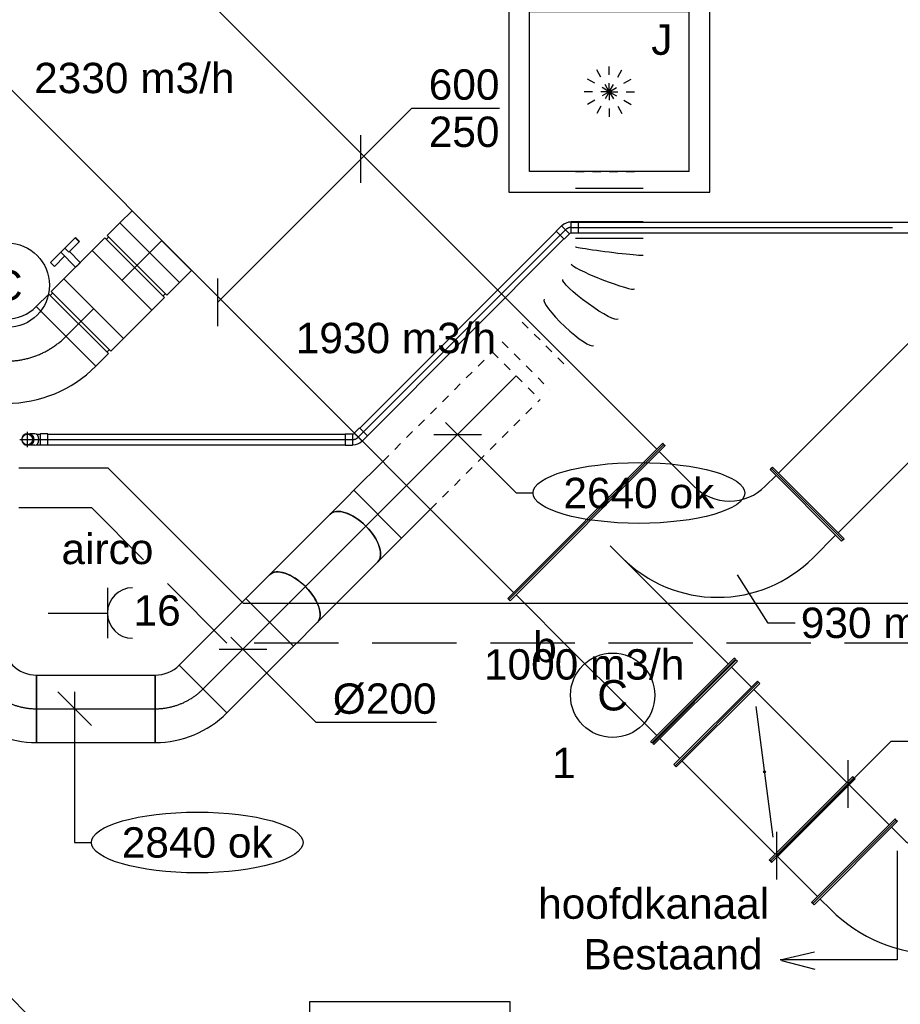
# Model space of a CAD drawing. Extents: x -329827 to 339781, y -55429 to 69134.
# Tile 85 of 139: x 9797 to 12408, y 15552 to 18469. Entities that reach past the tile are written whole.
import ezdxf
from ezdxf.enums import TextEntityAlignment as Align

# ---------------------------------------------------------------- set-up
doc = ezdxf.new("R2010")
doc.units = 0
doc.header["$LTSCALE"] = 50
for name, pattern in [('2322109', [10, 5, -2, 1, -2]), ('2322140', [45, 40, -5]), ('2322203', [45, 5, -2, 5, -2, 5, -2, 5, -2, 5, -2, 5, -5]), ('CENTER2', [28.575, 19.05, -3.175, 3.175, -3.175]), ('STREEPJES', [0.1, 0.05, -0.05])]:
    doc.linetypes.add(name, pattern=pattern)
doc.layers.get('0').update_dxf_attribs({"linetype": 'CONTINUOUS'})
for name, color, linetype in [('EL6222--', 3, 'CONTINUOUS'), ('EL6311--', 3, 'CONTINUOUS'), ('lMcht retour bestaand_PR', 1, 'CONTINUOUS'), ('lucht aanvoer bestaand', 8, 'CONTINUOUS'), ('WL524---_D', 153, 'CONTINUOUS'), ('WL524---_HARTLIJN', 8, 'CONTINUOUS'), ('WL5448--', 4, 'CONTINUOUS'), ('WL570---_RETOUR', 112, 'CONTINUOUS'), ('WL570---_RETOUR_RST', 2, 'CONTINUOUS'), ('WL570---_RETOUR_RST_HL', 1, 'CONTINUOUS'), ('WL570---_TOEVOER', 3, 'CONTINUOUS'), ('WL570---_TOEVOER_HL', 8, 'CONTINUOUS'), ('WL570---_TOEVOER_RST', 2, 'CONTINUOUS'), ('WL570---_TOEVOER_RST_HL', 1, 'CONTINUOUS'), ('WM570---_RETOUR_RST_PR', 1, 'CONTINUOUS'), ('WM570---_TOEVOER', 1, 'CONTINUOUS'), ('WM570---_TOEVOER_PR', 1, 'CONTINUOUS'), ('WM570---_TOEVOER_RST_PR', 1, 'CONTINUOUS')]:
    doc.layers.add(name, color=color, linetype=linetype)
doc.styles.add('BURO-018', font='ARIAL.TTF', dxfattribs={"height": 90})

# ---------------------------------------------------------------- blocks, each defined once
blk = doc.blocks.new('1115B3A')
at = {"color": 0, "linetype": 'Continuous'}
blk.add_circle((0, 0), 2.5, dxfattribs=at)
at = {"color": 0, "linetype": 'Continuous', "style": 'BURO-018'}
for tag, p in [('E_GKAST', (0, 8)), ('E_GROEP', (0, 5)), ('E_SGROEP', (4.5, 5)), ('E_ARMCODE', (0, 0)), ('E_SLET', (4.5, -1))]:
    blk.add_attdef(tag, text='', height=1.8, dxfattribs=at).set_placement(p, align=Align.MIDDLE)
blk = doc.blocks.new('*U64')
at = {"layer": 'WM570---_TOEVOER', "color": 0, "ltscale": 10}
for p, q in [((-424.3, -424.3), (151.1, 151.1)), ((151.1, 151.1), (410.9, 151.1)), ((0, -70.7), (0, 70.7)), ((-424.3, -495), (-424.3, -353.6))]:
    blk.add_line(p, q, dxfattribs=at)
at = {"layer": 'WM570---_TOEVOER', "color": 0, "style": 'BURO-018'}
for s, p in [('600', (201.1, 176.1)), ('250', (201.1, 36.1))]:
    blk.add_text(s, height=90, dxfattribs=at).set_placement(p)
blk = doc.blocks.new('*U210')
at = {"color": 0, "ltscale": 10}
for p, q in [((0, 100, -2940), (1510.6, 100, -2940)), ((0, -100, -2940), (0, 100, -2940)), ((1510.6, 100, -2940), (1510.6, -100, -2940)), ((0, -100, -2940), (1510.6, -100, -2940))]:
    blk.add_line(p, q, dxfattribs=at)
at = {"layer": 'WL570---_TOEVOER_HL', "linetype": 'CENTER2'}
blk.add_line((0, 0, -2940), (1510.6, 0, -2940), dxfattribs=at)
at = {"layer": 'WM570---_TOEVOER_PR', "color": 1, "style": 'BURO-018'}
blk.add_attdef('POSNR', text='', height=90, dxfattribs=at).set_placement((0, 0), align=Align.MIDDLE)
blk = doc.blocks.new('*U293')
at = {"color": 0, "ltscale": 10}
for p, q in [((-103.6, -125, -2975), (-103.6, 125, -2975)), ((161.6, 15.1, -2975), (-15.1, -161.6, -2975))]:
    blk.add_line(p, q, dxfattribs=at)
for radius in [375.1, 125.1]:
    blk.add_arc((-103.6, -250.1, -2975), radius, 45, 90, dxfattribs=at)
at = {"layer": 'WL570---_TOEVOER_HL', "linetype": 'CENTER2'}
blk.add_arc((-103.6, -250.1, -2975), 250.1, 45, 90, dxfattribs=at)
at = {"layer": 'WM570---_TOEVOER_PR', "color": 1, "style": 'BURO-018'}
blk.add_attdef('POSNR', text='', height=90, dxfattribs=at).set_placement((0, 0), align=Align.MIDDLE)
blk = doc.blocks.new('*U294')
at = {"color": 0, "ltscale": 10}
for p, q in [((-58, 125, -2975), (-5, 125, -2975)), ((-58, 125, -2975), (-58, -125, -2975)), ((-5, 125, -2975), (-5, -125, -2975)), ((-5, 118.75, -2975), (5, 118.75, -2975)), ((5, 125, -2975), (58, 125, -2975)), ((5, 125, -2975), (5, -125, -2975)), ((58, 125, -2975), (58, -125, -2975)), ((-58, -125, -2975), (-5, -125, -2975)), ((-5, -118.75, -2975), (5, -118.75, -2975)), ((5, -125, -2975), (58, -125, -2975))]:
    blk.add_line(p, q, dxfattribs=at)
at = {"layer": 'WL570---_TOEVOER_HL', "linetype": 'CENTER2'}
blk.add_line((-58, 0, -2975), (58, 0, -2975), dxfattribs=at)
at = {"layer": 'WM570---_TOEVOER_PR', "color": 1, "style": 'BURO-018'}
blk.add_attdef('POSNR', text='', height=90, dxfattribs=at).set_placement((0, 0), align=Align.MIDDLE)
blk = doc.blocks.new('*U295')
at = {"color": 2, "ltscale": 10}
for p, q in [((-59.4, -125, -2975), (-59.4, 125, -2975)), ((-59.4, 125, -2975), (59.4, 125, -2975)), ((59.4, 125, -2975), (59.4, -125, -2975)), ((-59.4, -125, -2975), (-9.9, -125, -2975)), ((-9.9, -125, -2975), (-9.9, -170.8, -2975)), ((9.9, -125, -2975), (9.9, -187.5, -2975)), ((9.9, -125, -2975), (59.4, -125, -2975)), ((-52.4, -170.8, -2975), (-52.4, -187.5, -2975)), ((-50.4, -170.8, -2975), (-52.4, -170.8, -2975)), ((-7.3, -170.8, -2975), (-50.4, -170.8, -2975)), ((-50.4, -187.5, -2975), (-50.4, -170.8, -2975)), ((-7.3, -170.8, -2975), (-7.3, -187.5, -2975)), ((52.4, -170.8, -2975), (9.9, -170.8, -2975)), ((52.4, -187.5, -2975), (52.4, -170.8, -2975)), ((-52.4, -187.5, -2975), (-50.4, -187.5, -2975)), ((-7.3, -187.5, -2975), (-50.4, -187.5, -2975)), ((9.9, -187.5, -2975), (-7.3, -187.5, -2975)), ((52.4, -187.5, -2975), (9.9, -187.5, -2975))]:
    blk.add_line(p, q, dxfattribs=at)
blk.add_spline([(-9.8, -125, -2975), (-9.7, -125, -2975), (-9.4, -125, -2975), (-9.1, -124.9, -2975), (-8.6, -124.9, -2975), (-8.1, -124.9, -2975), (-7.5, -124.8, -2975), (-6.8, -124.8, -2975), (-6.1, -124.8, -2975), (-5.2, -124.7, -2975), (-4.4, -124.7, -2975), (-3.4, -124.7, -2975), (-2.5, -124.6, -2975), (-1.5, -124.6, -2975), (-0.5, -124.6, -2975), (0.5, -124.6, -2975), (1.5, -124.6, -2975), (2.5, -124.6, -2975), (3.4, -124.7, -2975), (4.4, -124.7, -2975), (5.2, -124.7, -2975), (6.1, -124.8, -2975), (6.8, -124.8, -2975), (7.5, -124.8, -2975), (8.1, -124.9, -2975), (8.6, -124.9, -2975), (9.1, -124.9, -2975), (9.4, -125, -2975), (9.7, -125, -2975), (9.8, -125, -2975), (9.9, -125, -2975)], degree=3, dxfattribs=at)
at = {"layer": 'WL570---_TOEVOER', "color": 1, "style": 'BURO-018'}
blk.add_attdef('I', text='', height=90, dxfattribs=at).set_placement((0, 0), align=Align.MIDDLE)
at = {"layer": 'WM570---_TOEVOER_PR', "color": 1, "style": 'BURO-018'}
blk.add_attdef('POSNR', text='', height=90, dxfattribs=at).set_placement((0, 0), align=Align.MIDDLE)
blk = doc.blocks.new('*U296')
at = {"color": 0, "ltscale": 10}
for p, q in [((-58, 125, -2975), (-5, 125, -2975)), ((-58, 125, -2975), (-58, -125, -2975)), ((-5, 125, -2975), (-5, -125, -2975)), ((-5, 118.75, -2975), (5, 118.75, -2975)), ((5, 125, -2975), (58, 125, -2975)), ((5, 125, -2975), (5, -125, -2975)), ((58, 125, -2975), (58, -125, -2975)), ((-58, -125, -2975), (-5, -125, -2975)), ((-5, -118.75, -2975), (5, -118.75, -2975)), ((5, -125, -2975), (58, -125, -2975))]:
    blk.add_line(p, q, dxfattribs=at)
at = {"layer": 'WL570---_TOEVOER_HL', "linetype": 'CENTER2'}
blk.add_line((-58, 0, -2975), (58, 0, -2975), dxfattribs=at)
at = {"layer": 'WM570---_TOEVOER_PR', "color": 1, "style": 'BURO-018'}
blk.add_attdef('POSNR', text='', height=90, dxfattribs=at).set_placement((0, 0), align=Align.MIDDLE)
blk = doc.blocks.new('*U297')
at = {"color": 0, "ltscale": 10}
for p, q in [((0, 125, -2975), (51.3, 125, -2975)), ((0, -125, -2975), (0, 125, -2975)), ((51.3, 125, -2975), (51.3, -125, -2975)), ((0, -125, -2975), (51.3, -125, -2975))]:
    blk.add_line(p, q, dxfattribs=at)
at = {"layer": 'WL570---_TOEVOER_HL', "linetype": 'CENTER2'}
blk.add_line((0, 0, -2975), (51.3, 0, -2975), dxfattribs=at)
at = {"layer": 'WM570---_TOEVOER_PR', "color": 1, "style": 'BURO-018'}
blk.add_attdef('POSNR', text='', height=90, dxfattribs=at).set_placement((0, 0), align=Align.MIDDLE)
blk = doc.blocks.new('*U298')
at = {"color": 0, "ltscale": 10}
for p, q in [((0, 325, -2975), (5, 325, -2975)), ((0, -325, -2975), (0, 325, -2975)), ((5, -325, -2975), (5, 325, -2975)), ((2466.8, 325, -2975), (2461.8, 325, -2975)), ((2461.8, -325, -2975), (2461.8, 325, -2975)), ((2466.8, -325, -2975), (2466.8, 325, -2975)), ((5, 300, -2975), (2461.8, 300, -2975)), ((5, -300, -2975), (2461.8, -300, -2975)), ((0, -325, -2975), (5, -325, -2975)), ((2466.8, -325, -2975), (2461.8, -325, -2975))]:
    blk.add_line(p, q, dxfattribs=at)
at = {"layer": 'WM570---_TOEVOER_PR', "color": 1, "style": 'BURO-018'}
blk.add_attdef('POSNR', text='', height=90, dxfattribs=at).set_placement((0, 0), align=Align.MIDDLE)
blk = doc.blocks.new('*U398')
at = {"color": 0, "ltscale": 10}
for p, q in [((-53.6, 100, -2940), (-27.3, 100, -2940)), ((-53.6, -100, -2940), (-53.6, 100, -2940)), ((-27.3, 100, -2940), (23.6, 100, -2940)), ((23.6, 100, -2940), (46.4, 100, -2940)), ((-53.6, -100, -2940), (-27.3, -100, -2940)), ((-27.3, -100, -2940), (23.6, -100, -2940)), ((23.6, -100, -2940), (46.4, -100, -2940))]:
    blk.add_line(p, q, dxfattribs=at)
at = {"color": 0, "ltscale": 10, "extrusion": (0, 0, -1)}
blk.add_ellipse((46.4, 0, -2940), major_axis=(0, 100), ratio=0.5, start_param=0, end_param=3.141593, dxfattribs=at)
at = {"layer": 'WL570---_TOEVOER_HL', "linetype": 'CENTER2'}
blk.add_line((-53.6, 0, -2940), (46.4, 0, -2940), dxfattribs=at)
at = {"layer": 'WM570---_TOEVOER_PR', "color": 1, "style": 'BURO-018'}
blk.add_attdef('POSNR', text='', height=90, dxfattribs=at).set_placement((0, 0), align=Align.MIDDLE)
blk = doc.blocks.new('*U399')
at = {"color": 0, "ltscale": 10}
for p, q in [((0, 100, -2913.2), (253.6, 100, -2913.2)), ((0, -100, -2913.2), (253.6, -100, -2913.2))]:
    blk.add_line(p, q, dxfattribs=at)
blk.add_ellipse((0, 0, -2913.2), major_axis=(0, 100), ratio=0.5, start_param=3.141593, end_param=6.283185, dxfattribs=at)
at = {"color": 0, "ltscale": 10, "extrusion": (-7.85046e-17, 1.19246e-28, -1)}
blk.add_ellipse((253.6, 0, -2913.2), major_axis=(0, 100), ratio=0.5, start_param=0, end_param=3.141593, dxfattribs=at)
at = {"layer": 'WL570---_TOEVOER_HL', "linetype": 'CENTER2'}
blk.add_line((0, 0, -2913.2), (253.6, 0, -2913.2), dxfattribs=at)
at = {"layer": 'WM570---_TOEVOER_PR', "color": 1, "style": 'BURO-018'}
blk.add_attdef('POSNR', text='', height=90, dxfattribs=at).set_placement((0, 0), align=Align.MIDDLE)
blk = doc.blocks.new('*U400')
at = {"color": 0, "ltscale": 10}
for p, q in [((-46.4, 100, -2740), (-23.6, 100, -2740)), ((-23.6, 100, -2740), (27.3, 100, -2740)), ((27.3, 100, -2740), (53.6, 100, -2740)), ((53.6, 100, -2740), (53.6, -100, -2740)), ((-46.4, -100, -2740), (-23.6, -100, -2740)), ((-23.6, -100, -2740), (27.3, -100, -2740)), ((27.3, -100, -2740), (53.6, -100, -2740))]:
    blk.add_line(p, q, dxfattribs=at)
blk.add_ellipse((-46.4, 0, -2740), major_axis=(0, 100), ratio=0.5, start_param=3.141593, end_param=6.283185, dxfattribs=at)
at = {"layer": 'WL570---_TOEVOER_HL', "linetype": 'CENTER2'}
blk.add_line((-46.4, 0, -2740), (53.6, 0, -2740), dxfattribs=at)
at = {"layer": 'WM570---_TOEVOER_PR', "color": 1, "style": 'BURO-018'}
blk.add_attdef('POSNR', text='', height=90, dxfattribs=at).set_placement((0, 0), align=Align.MIDDLE)
blk = doc.blocks.new('*U401')
at = {"color": 0, "ltscale": 10}
for p, q in [((0, 100, -2740), (120.8, 100, -2740)), ((0, -100, -2740), (0, 100, -2740)), ((0, -100, -2740), (120.8, -100, -2740))]:
    blk.add_line(p, q, dxfattribs=at)
at = {"color": 8, "linetype": 'STREEPJES', "ltscale": 10}
for p, q in [((120.8, 100, -2740), (580, 100, -2740)), ((580, 100, -2740), (580, -100, -2740)), ((120.8, -100, -2740), (580, -100, -2740))]:
    blk.add_line(p, q, dxfattribs=at)
at = {"layer": 'WL570---_TOEVOER_HL', "linetype": 'CENTER2'}
blk.add_line((0, 0, -2740), (580, 0, -2740), dxfattribs=at)
at = {"layer": 'WM570---_TOEVOER_PR', "color": 1, "style": 'BURO-018'}
blk.add_attdef('POSNR', text='', height=90, dxfattribs=at).set_placement((0, 0), align=Align.MIDDLE)
blk = doc.blocks.new('*U402')
at = {"layer": 'WM570---_TOEVOER', "color": 0, "ltscale": 10}
for p, q in [((-35.4, 35.4), (173.7, -173.7)), ((-70.7, 0), (70.7, 0)), ((173.7, -173.7), (223.7, -173.7))]:
    blk.add_line(p, q, dxfattribs=at)
blk.add_ellipse((537.5, -173.7), major_axis=(313.7, 0), ratio=0.286888, dxfattribs=at)
at = {"layer": 'WM570---_TOEVOER', "color": 0, "style": 'BURO-018'}
blk.add_text('2640 ok', height=90, dxfattribs=at).set_placement((313.7, -218.7))
blk = doc.blocks.new('*U403')
at = {"color": 8, "linetype": 'STREEPJES', "ltscale": 10}
for p, q in [((552.6, 303.5, -2740), (694, 162.1, -2740)), ((0, 100, -2740), (0, -100, -2740)), ((41.7, 100, -2740), (41.7, -100, -2740)), ((125, 100, -2740), (125, -100, -2740))]:
    blk.add_line(p, q, dxfattribs=at)
at = {"color": 0, "ltscale": 10}
for p, q in [((517.7, 268.6, -2740), (659.1, 127.1, -2740)), ((447.9, 198.7, -2740), (589.3, 57.3, -2740)), ((413, 163.8, -2740), (554.4, 22.4, -2740)), ((430, -66.2, -2740), (430.2, -66.1, -2740))]:
    blk.add_line(p, q, dxfattribs=at)
for centre, major_axis, ratio, start_param, end_param in [((389.9, 26.2, -2740), (40.2, -92.4), 0.0913, 3.153111, 6.271667), ((222.3, 1.7, -2740), (3.1, -100), 0.170493, 3.141593, 6.283185)]:
    blk.add_ellipse(centre, major_axis=major_axis, ratio=ratio, start_param=start_param, end_param=end_param, dxfattribs=at)
at = {"color": 0, "ltscale": 10, "extrusion": (0, 0, -1)}
for centre, major_axis, ratio, start_param, end_param in [((456.3, 65.7, -2740), (-61.9, 79.6), 0.031116, 3.137696, 6.279289), ((316.1, 4.6, -2740), (-15.9, 99.5), 0.145476, 3.122996, 6.264588)]:
    blk.add_ellipse(centre, major_axis=major_axis, ratio=ratio, start_param=start_param, end_param=end_param, dxfattribs=at)
at = {"layer": 'WM570---_TOEVOER_PR', "color": 1, "style": 'BURO-018'}
blk.add_attdef('POSNR', text='', height=90, dxfattribs=at).set_placement((0, 0), align=Align.MIDDLE)
blk = doc.blocks.new('*U404')
at = {"color": 0, "ltscale": 10}
for p, q in [((0, 100, -2940), (279.1, 100, -2940)), ((0, -100, -2940), (0, 100, -2940)), ((279.1, 100, -2940), (279.1, -100, -2940)), ((0, -100, -2940), (279.1, -100, -2940))]:
    blk.add_line(p, q, dxfattribs=at)
at = {"layer": 'WL570---_TOEVOER_HL', "linetype": 'CENTER2'}
blk.add_line((0, 0, -2940), (279.1, 0, -2940), dxfattribs=at)
at = {"layer": 'WM570---_TOEVOER_PR', "color": 1, "style": 'BURO-018'}
blk.add_attdef('POSNR', text='', height=90, dxfattribs=at).set_placement((0, 0), align=Align.MIDDLE)
blk = doc.blocks.new('*U405')
at = {"layer": 'WM570---_TOEVOER', "color": 0, "ltscale": 10}
for p, q in [((-35.4, 35.4), (216.6, -216.6)), ((-70.7, 0), (70.7, 0)), ((216.6, -216.6), (574.1, -216.6))]:
    blk.add_line(p, q, dxfattribs=at)
at = {"layer": 'WM570---_TOEVOER', "color": 0, "style": 'BURO-018'}
blk.add_text('%%c200', height=90, dxfattribs=at).set_placement((266.6, -191.6))
blk = doc.blocks.new('*U406')
at = {"color": 0, "ltscale": 10}
for p, q in [((-12.2, 129.3, -2940), (129.3, -12.2, -2940)), ((-82.8, -100, -2940), (-82.8, 100, -2940))]:
    blk.add_line(p, q, dxfattribs=at)
for radius in [99.9, 299.9]:
    blk.add_arc((-82.8, 199.9, -2940), radius, 270, 315, dxfattribs=at)
at = {"layer": 'WL570---_TOEVOER_HL', "linetype": 'CENTER2'}
blk.add_arc((-82.8, 199.9, -2940), 199.9, 270, 315, dxfattribs=at)
at = {"layer": 'WM570---_TOEVOER_PR', "color": 1, "style": 'BURO-018'}
blk.add_attdef('POSNR', text='', height=90, dxfattribs=at).set_placement((0, 0), align=Align.MIDDLE)
blk = doc.blocks.new('*U407')
at = {"color": 0, "ltscale": 10}
for p, q in [((0, 100, -2940), (352.4, 100, -2940)), ((0, -100, -2940), (0, 100, -2940)), ((352.4, 100, -2940), (352.4, -100, -2940)), ((0, -100, -2940), (352.4, -100, -2940))]:
    blk.add_line(p, q, dxfattribs=at)
at = {"layer": 'WL570---_TOEVOER_HL', "linetype": 'CENTER2'}
blk.add_line((0, 0, -2940), (352.4, 0, -2940), dxfattribs=at)
at = {"layer": 'WM570---_TOEVOER_PR', "color": 1, "style": 'BURO-018'}
blk.add_attdef('POSNR', text='', height=90, dxfattribs=at).set_placement((0, 0), align=Align.MIDDLE)
blk = doc.blocks.new('*U408')
at = {"layer": 'WM570---_TOEVOER', "color": 0, "ltscale": 10}
for p, q in [((50, -50), (-50, 50)), ((0, 50), (0, -396.1)), ((0, -396.1), (50, -396.1))]:
    blk.add_line(p, q, dxfattribs=at)
blk.add_ellipse((363.7, -396.1), major_axis=(313.7, 0), ratio=0.286888, dxfattribs=at)
at = {"layer": 'WM570---_TOEVOER', "color": 0, "style": 'BURO-018'}
blk.add_text('2840 ok', height=90, dxfattribs=at).set_placement((140, -441.1))
blk = doc.blocks.new('*U409')
at = {"color": 0, "ltscale": 10}
for p, q in [((-100, 200, -2940), (100, 200, -2940)), ((-200, -100, -2940), (-200, 100, -2940))]:
    blk.add_line(p, q, dxfattribs=at)
for radius in [100, 300]:
    blk.add_arc((-200, 200, -2940), radius, 270, 360, dxfattribs=at)
at = {"layer": 'WL570---_TOEVOER_HL', "linetype": 'CENTER2'}
blk.add_arc((-200, 200, -2940), 200, 270, 0, dxfattribs=at)
at = {"layer": 'WM570---_TOEVOER_PR', "color": 1, "style": 'BURO-018'}
blk.add_attdef('POSNR', text='', height=90, dxfattribs=at).set_placement((0, 0), align=Align.MIDDLE)
blk = doc.blocks.new('*U450')
at = {"color": 0, "ltscale": 10}
for p, q in [((-0.5, 247, -2975), (-4.1, 243.4, -2975)), ((-4.1, 243.4, -2975), (243.4, -4.1, -2975)), ((-0.5, 247, -2975), (247, -0.5, -2975)), ((-18.2, 193.9, -2975), (13.6, 225.8, -2975)), ((-174.3, 175, -2975), (-169.3, 175, -2975)), ((-174.3, -175, -2975), (-174.3, 175, -2975)), ((-169.3, -175, -2975), (-169.3, 175, -2975)), ((-124.3, 150, -2975), (-169.3, 150, -2975)), ((193.9, -18.2, -2975), (225.8, 13.6, -2975)), ((247, -0.5, -2975), (243.4, -4.1, -2975)), ((-174.3, -175, -2975), (-169.3, -175, -2975)), ((-124.3, -150, -2975), (-169.3, -150, -2975))]:
    blk.add_line(p, q, dxfattribs=at)
for radius in [150, 450]:
    blk.add_arc((-124.3, 300, -2975), radius, 270, 315, dxfattribs=at)
at = {"layer": 'WM570---_TOEVOER_PR', "color": 1, "style": 'BURO-018'}
blk.add_attdef('POSNR', text='', height=90, dxfattribs=at).set_placement((0, 0), align=Align.MIDDLE)
blk = doc.blocks.new('*U451')
at = {"color": 0, "ltscale": 10}
for p, q in [((0, 175, -2975), (5, 175, -2975)), ((0, -175, -2975), (0, 175, -2975)), ((5, -175, -2975), (5, 175, -2975)), ((5, 150, -2975), (172.5, 150, -2975)), ((177.5, 175, -2975), (172.5, 175, -2975)), ((172.5, -175, -2975), (172.5, 175, -2975)), ((177.5, -175, -2975), (177.5, 175, -2975)), ((0, -175, -2975), (5, -175, -2975)), ((5, -150, -2975), (172.5, -150, -2975)), ((177.5, -175, -2975), (172.5, -175, -2975))]:
    blk.add_line(p, q, dxfattribs=at)
at = {"layer": 'WM570---_TOEVOER_PR', "color": 1, "style": 'BURO-018'}
blk.add_attdef('POSNR', text='', height=90, dxfattribs=at).set_placement((0, 0), align=Align.MIDDLE)
blk = doc.blocks.new('*U452')
at = {"layer": 'WM570---_TOEVOER', "color": 0, "ltscale": 10}
for p, q in [((-212.1, -212.1), (127.4, 127.4)), ((127.4, 127.4), (387.1, 127.4)), ((0, -70.7), (0, 70.7)), ((-212.1, -282.8), (-212.1, -141.4))]:
    blk.add_line(p, q, dxfattribs=at)
at = {"layer": 'WM570---_TOEVOER', "color": 0, "style": 'BURO-018'}
for s, p in [('300', (177.4, 152.4)), ('250', (177.4, 12.4))]:
    blk.add_text(s, height=90, dxfattribs=at).set_placement(p)
blk = doc.blocks.new('*U453')
at = {"color": 0, "ltscale": 10}
for p, q in [((297.5, 297.5, -2757.5), (-297.5, 297.5, -2757.5)), ((-297.5, 297.5, -2757.5), (-297.5, -297.5, -2757.5)), ((297.5, -297.5, -2757.5), (297.5, 297.5, -2757.5)), ((236.5, 236.5, -2757.5), (-236.5, 236.5, -2757.5)), ((-236.5, -236.5, -2757.5), (-236.5, 236.5, -2757.5)), ((236.5, -236.5, -2757.5), (236.5, 236.5, -2757.5)), ((236.5, -236.5, -2757.5), (-236.5, -236.5, -2757.5)), ((-297.5, -297.5, -2757.5), (297.5, -297.5, -2757.5))]:
    blk.add_line(p, q, dxfattribs=at)
at = {"color": 8, "linetype": 'STREEPJES', "ltscale": 10}
for q in [(0, 100, -2757.5), (-50, 86.6, -2757.5), (50, 86.6, -2757.5), (-86.6, 50, -2757.5), (86.6, 50, -2757.5), (-100, 0, -2757.5), (-86.6, -50, -2757.5), (-50, -86.6, -2757.5), (0, -100, -2757.5), (50, -86.6, -2757.5), (86.6, -50, -2757.5), (100, 0, -2757.5)]:
    blk.add_line((0, 0, -2757.5), q, dxfattribs=at)
at = {"layer": 'WL570---_RETOUR_RST_HL', "linetype": 'CENTER2'}
blk.add_circle((0, 0, -2757.5), 0.075, dxfattribs=at)
at = {"layer": 'WL570---_RETOUR_RST', "color": 1, "style": 'BURO-018'}
for tag in ['MC', 'Q']:
    blk.add_attdef(tag, text='', height=90, dxfattribs=at).set_placement((0, 0), align=Align.MIDDLE)
at = {"layer": 'WM570---_RETOUR_RST_PR', "color": 1, "style": 'BURO-018'}
blk.add_attdef('POSNR', text='', height=90, dxfattribs=at).set_placement((0, 0), align=Align.MIDDLE)
blk = doc.blocks.new('*U461')
at = {"color": 0, "ltscale": 10}
for p, q in [((0, 175, -2975), (5, 175, -2975)), ((0, -175, -2975), (0, 175, -2975)), ((5, -175, -2975), (5, 175, -2975)), ((5, 150, -2975), (88.9, 150, -2975)), ((93.9, 175, -2975), (88.9, 175, -2975)), ((88.9, -175, -2975), (88.9, 175, -2975)), ((93.9, -175, -2975), (93.9, 175, -2975)), ((0, -175, -2975), (5, -175, -2975)), ((5, -150, -2975), (88.9, -150, -2975)), ((93.9, -175, -2975), (88.9, -175, -2975))]:
    blk.add_line(p, q, dxfattribs=at)
at = {"layer": 'WM570---_TOEVOER_PR', "color": 1, "style": 'BURO-018'}
blk.add_attdef('POSNR', text='', height=90, dxfattribs=at).set_placement((0, 0), align=Align.MIDDLE)
blk = doc.blocks.new('*U462')
at = {"color": 0, "ltscale": 10}
for p, q in [((175, 500, -2975), (175, 495, -2975)), ((475, 500, -2975), (175, 500, -2975)), ((475, 500, -2975), (475, 495, -2975)), ((475, 495, -2975), (175, 495, -2975)), ((200, 450, -2975), (200, 495, -2975)), ((450, 495, -2975), (450, 400, -2975)), ((-100, 325, -2975), (-95, 325, -2975)), ((-100, -325, -2975), (-100, 325, -2975)), ((-95, -325, -2975), (-95, 325, -2975)), ((-95, 300, -2975), (0, 300, -2975)), ((50, 300, -2975), (0, 300, -2975)), ((0, 0, -2975), (50, 0, -2975)), ((450, 0, -2975), (50, 0, -2975)), ((500, 25, -2975), (495, 25, -2975)), ((495, -325, -2975), (495, 25, -2975)), ((500, -325, -2975), (500, 25, -2975)), ((450, 0, -2975), (495, 0, -2975)), ((0, -300, -2975), (-95, -300, -2975)), ((50, -300, -2975), (0, -300, -2975)), ((50, -300, -2975), (450, -300, -2975)), ((495, -300, -2975), (450, -300, -2975)), ((-100, -325, -2975), (-95, -325, -2975)), ((500, -325, -2975), (495, -325, -2975))]:
    blk.add_line(p, q, dxfattribs=at)
for centre, radius in [((50, 450, -2975), 150), ((50, 400, -2975), 400)]:
    blk.add_arc(centre, radius, 270, 0, dxfattribs=at)
at = {"layer": 'WM570---_TOEVOER_PR', "color": 1, "style": 'BURO-018'}
blk.add_attdef('POSNR', text='', height=90, dxfattribs=at).set_placement((0, 0), align=Align.MIDDLE)
blk = doc.blocks.new('*U463')
at = {"color": 0, "ltscale": 10}
for p, q in [((0, 150, -2975), (5, 150, -2975)), ((0, -150, -2975), (0, 150, -2975)), ((5, -150, -2975), (5, 150, -2975)), ((1150.2, 150, -2975), (1145.2, 150, -2975)), ((1145.2, -150, -2975), (1145.2, 150, -2975)), ((1150.2, -150, -2975), (1150.2, 150, -2975)), ((5, 125, -2975), (1145.2, 125, -2975)), ((5, -125, -2975), (1145.2, -125, -2975)), ((0, -150, -2975), (5, -150, -2975)), ((1150.2, -150, -2975), (1145.2, -150, -2975))]:
    blk.add_line(p, q, dxfattribs=at)
at = {"layer": 'WM570---_TOEVOER_PR', "color": 1, "style": 'BURO-018'}
blk.add_attdef('POSNR', text='', height=90, dxfattribs=at).set_placement((0, 0), align=Align.MIDDLE)
blk = doc.blocks.new('*U544')
at = {"color": 0, "ltscale": 10}
for p, q in [((-16.8, 22.6, -2779), (-16.8, 7.1, -2779)), ((-16, 5.1, -2779), (-16, 6.5, -2779)), ((16, 5.1, -2779), (16, 6.5, -2779)), ((16.8, 22.6, -2779), (16.8, 7.1, -2779))]:
    blk.add_line(p, q, dxfattribs=at)
blk.add_arc((0, 0, -2779), 16.8, 90.18, 90, dxfattribs=at)
blk.add_ellipse((0, 22.6, -2779), major_axis=(-16.8, 0), ratio=0.707107, start_param=3.141593, end_param=6.283185, dxfattribs=at)
at = {"color": 0, "ltscale": 10, "extrusion": (0, 0, -1)}
blk.add_ellipse((0, 7.1, -2779), major_axis=(-16.8, 0), ratio=0.707107, start_param=6.034061, end_param=9.673903, dxfattribs=at)
at = {"layer": 'WL524---_HARTLIJN', "linetype": 'CENTER2'}
blk.add_line((0, 0, -2779), (0, 6.5, -2779), dxfattribs=at)
at = {"layer": 'WL524---_D', "color": 1, "style": 'BURO-018'}
blk.add_attdef('POSNR', text='', height=90, dxfattribs=at).set_placement((0, 0), align=Align.MIDDLE)
blk = doc.blocks.new('*U545')
at = {"color": 0, "ltscale": 10}
blk.add_circle((0, 0, -2830), 16, dxfattribs=at)
at = {"layer": 'WL524---_HARTLIJN', "linetype": 'CENTER2'}
for p, q in [((-22.4, 0, -2830), (22.4, 0, -2830)), ((0, -22.4, -2830), (0, 22.4, -2830))]:
    blk.add_line(p, q, dxfattribs=at)
blk.add_circle((0, 0, -2830), 0.075, dxfattribs=at)
at = {"layer": 'WL524---_D', "color": 1, "style": 'BURO-018'}
blk.add_attdef('POSNR', text='', height=90, dxfattribs=at).set_placement((0, 0), align=Align.MIDDLE)
blk = doc.blocks.new('*U628')
at = {"color": 0, "ltscale": 10}
for p, q in [((0, 300, -3000), (5, 300, -3000)), ((0, -300, -3000), (0, 300, -3000)), ((5, -300, -3000), (5, 300, -3000)), ((3515.5, 300, -3000), (3510.5, 300, -3000)), ((3510.5, -300, -3000), (3510.5, 300, -3000)), ((3515.5, -300, -3000), (3515.5, 300, -3000)), ((5, 275, -3000), (3510.5, 275, -3000)), ((5, -275, -3000), (3510.5, -275, -3000)), ((0, -300, -3000), (5, -300, -3000)), ((3515.5, -300, -3000), (3510.5, -300, -3000))]:
    blk.add_line(p, q, dxfattribs=at)
at = {"layer": 'lMcht retour bestaand_PR', "color": 1, "style": 'BURO-018'}
blk.add_attdef('POSNR', text='', height=90, dxfattribs=at).set_placement((0, 0), align=Align.MIDDLE)
blk = doc.blocks.new('*U1176')
at = {"color": 0, "ltscale": 10}
for p, q in [((-2.7, 16, -2750), (0.6, 16, -2750)), ((0.6, 16, -2750), (6.3, 16, -2750)), ((6.3, 16, -2750), (9.2, 16, -2750)), ((10, 16.8, -2750), (9.2, 16, -2750)), ((32, 16.8, -2750), (10, 16.8, -2750)), ((10, -16.8, -2750), (10, 16.8, -2750)), ((32, -16.8, -2750), (32, 16.8, -2750)), ((-2.7, -16, -2750), (0.6, -16, -2750)), ((0.6, -16, -2750), (6.3, -16, -2750)), ((6.3, -16, -2750), (9.2, -16, -2750)), ((10, -16.8, -2750), (9.2, -16, -2750)), ((32, -16.8, -2750), (10, -16.8, -2750))]:
    blk.add_line(p, q, dxfattribs=at)
at = {"layer": 'WL524---_HARTLIJN', "linetype": 'CENTER2'}
for p, q in [((-21.9, 0, -2750), (-6.5, 0, -2750)), ((-6.5, 0, -2750), (9.2, 0, -2750))]:
    blk.add_line(p, q, dxfattribs=at)
at = {"layer": 'WL524---_D', "color": 1, "style": 'BURO-018'}
blk.add_attdef('POSNR', text='', height=90, dxfattribs=at).set_placement((0, 0), align=Align.MIDDLE)
blk = doc.blocks.new('*U1177')
at = {"color": 0, "ltscale": 10}
for p, q in [((22, 16, -2750), (902.9, 16, -2750)), ((22, -16, -2750), (902.9, -16, -2750))]:
    blk.add_line(p, q, dxfattribs=at)
at = {"layer": 'WL524---_HARTLIJN', "linetype": 'CENTER2'}
blk.add_line((0, 0, -2750), (924.9, 0, -2750), dxfattribs=at)
at = {"layer": 'WL524---_D', "color": 1, "style": 'BURO-018'}
blk.add_attdef('POSNR', text='', height=90, dxfattribs=at).set_placement((0, 0), align=Align.MIDDLE)
blk = doc.blocks.new('*U1178')
at = {"color": 0, "ltscale": 10}
for p, q in [((10.7, 34.5, -2750), (-4.8, 19, -2750)), ((34.5, 10.7, -2750), (10.7, 34.5, -2750)), ((-32, 16.8, -2750), (-10, 16.8, -2750)), ((-32, 16.8, -2750), (-32, -16.8, -2750)), ((-10, 16.8, -2750), (-9.2, 16, -2750)), ((-10, 16.8, -2750), (-10, -16.8, -2750)), ((-9.2, 16, -2750), (-4.8, 17.8, -2750)), ((-4.8, 19, -2750), (-4.8, 17.8, -2750)), ((19, -4.8, -2750), (-4.8, 19, -2750)), ((34.5, 10.7, -2750), (19, -4.8, -2750)), ((-32, -16.8, -2750), (-10, -16.8, -2750)), ((-10, -16.8, -2750), (-9.2, -16, -2750)), ((19, -4.8, -2750), (17.8, -4.8, -2750))]:
    blk.add_line(p, q, dxfattribs=at)
blk.add_arc((-9.2, 22.2, -2750), 38.2, 270, 315, dxfattribs=at)
at = {"layer": 'WL524---_HARTLIJN', "linetype": 'CENTER2'}
blk.add_arc((-9.2, 22.2, -2750), 22.2, 270, 315, dxfattribs=at)
at = {"layer": 'WL524---_D', "color": 1, "style": 'BURO-018'}
blk.add_attdef('POSNR', text='', height=90, dxfattribs=at).set_placement((0, 0), align=Align.MIDDLE)
blk = doc.blocks.new('*U1179')
at = {"color": 0, "ltscale": 10}
for p, q in [((22, 16, -2750), (846.4, 16, -2750)), ((22, -16, -2750), (846.4, -16, -2750))]:
    blk.add_line(p, q, dxfattribs=at)
at = {"layer": 'WL524---_HARTLIJN', "linetype": 'CENTER2'}
blk.add_line((0, 0, -2750), (868.4, 0, -2750), dxfattribs=at)
at = {"layer": 'WL524---_D', "color": 1, "style": 'BURO-018'}
blk.add_attdef('POSNR', text='', height=90, dxfattribs=at).set_placement((0, 0), align=Align.MIDDLE)
blk = doc.blocks.new('*U1180')
at = {"color": 0, "ltscale": 10}
for p, q in [((-32, 16.8, -2750), (-10, 16.8, -2750)), ((-32, 16.8, -2750), (-32, -16.8, -2750)), ((-10, 16.8, -2750), (-9.2, 16, -2750)), ((-10, 16.8, -2750), (-10, -16.8, -2750)), ((-4.8, -19, -2750), (19, 4.8, -2750)), ((19, 4.8, -2750), (17.8, 4.8, -2750)), ((34.5, -10.7, -2750), (19, 4.8, -2750)), ((-32, -16.8, -2750), (-10, -16.8, -2750)), ((-10, -16.8, -2750), (-9.2, -16, -2750)), ((-9.2, -16, -2750), (-4.8, -17.8, -2750)), ((-4.8, -19, -2750), (-4.8, -17.8, -2750)), ((10.7, -34.5, -2750), (-4.8, -19, -2750)), ((10.7, -34.5, -2750), (34.5, -10.7, -2750))]:
    blk.add_line(p, q, dxfattribs=at)
blk.add_arc((-9.2, -22.2, -2750), 38.2, 45, 90, dxfattribs=at)
at = {"layer": 'WL524---_HARTLIJN', "linetype": 'CENTER2'}
blk.add_arc((-9.2, -22.2, -2750), 22.2, 45, 90, dxfattribs=at)
at = {"layer": 'WL524---_D', "color": 1, "style": 'BURO-018'}
blk.add_attdef('POSNR', text='', height=90, dxfattribs=at).set_placement((0, 0), align=Align.MIDDLE)
blk = doc.blocks.new('*U1181')
at = {"color": 0, "ltscale": 10}
for p, q in [((0, 16, -2750), (3414, 16, -2750)), ((0, -16, -2750), (0, 16, -2750)), ((0, -16, -2750), (3414, -16, -2750))]:
    blk.add_line(p, q, dxfattribs=at)
at = {"layer": 'WL524---_HARTLIJN', "linetype": 'CENTER2'}
blk.add_line((0, 0, -2750), (3436, 0, -2750), dxfattribs=at)
at = {"layer": 'WL524---_D', "color": 1, "style": 'BURO-018'}
blk.add_attdef('POSNR', text='', height=90, dxfattribs=at).set_placement((0, 0), align=Align.MIDDLE)
blk = doc.blocks.new('*U1310')
at = {"color": 0, "ltscale": 10}
for p, q in [((297.5, 297.5, -2757.5), (-297.5, 297.5, -2757.5)), ((-297.5, 297.5, -2757.5), (-297.5, -297.5, -2757.5)), ((297.5, -297.5, -2757.5), (297.5, 297.5, -2757.5)), ((236.5, 236.5, -2757.5), (-236.5, 236.5, -2757.5)), ((-236.5, -236.5, -2757.5), (-236.5, 236.5, -2757.5)), ((236.5, -236.5, -2757.5), (236.5, 236.5, -2757.5)), ((236.5, -236.5, -2757.5), (-236.5, -236.5, -2757.5)), ((-297.5, -297.5, -2757.5), (297.5, -297.5, -2757.5))]:
    blk.add_line(p, q, dxfattribs=at)
at = {"color": 8, "linetype": 'STREEPJES', "ltscale": 10}
for q in [(0, 100, -2757.5), (-50, 86.6, -2757.5), (50, 86.6, -2757.5), (-86.6, 50, -2757.5), (86.6, 50, -2757.5), (-100, 0, -2757.5), (-86.6, -50, -2757.5), (-50, -86.6, -2757.5), (0, -100, -2757.5), (50, -86.6, -2757.5), (86.6, -50, -2757.5), (100, 0, -2757.5)]:
    blk.add_line((0, 0, -2757.5), q, dxfattribs=at)
at = {"layer": 'WL570---_TOEVOER_RST_HL', "linetype": 'CENTER2'}
blk.add_circle((0, 0, -2757.5), 0.075, dxfattribs=at)
at = {"layer": 'WL570---_TOEVOER_RST', "color": 1, "linetype": '2322109', "style": 'BURO-018'}
for tag in ['MC', 'Q']:
    blk.add_attdef(tag, text='', height=90, dxfattribs=at).set_placement((0, 0), align=Align.MIDDLE)
at = {"layer": 'WM570---_TOEVOER_RST_PR', "color": 1, "linetype": '2322109', "style": 'BURO-018'}
blk.add_attdef('POSNR', text='', height=90, dxfattribs=at).set_placement((0, 0), align=Align.MIDDLE)
blk = doc.blocks.new('111304')
at = {"color": 0, "linetype": 'Continuous'}
for p, q in [((-1.5, 4.5), (1.5, 4.5)), ((0, 1), (0, 4.5))]:
    blk.add_line(p, q, dxfattribs=at)
blk.add_arc((0, 6), 1.5, 180, 0, dxfattribs=at)
at = {"color": 0, "linetype": 'Continuous', "style": 'BURO-018'}
for tag, p in [('E_GKAST', (0, 11.5)), ('E_GROEP', (0, 8.5)), ('E_SGROEP', (4.5, 8.5))]:
    blk.add_attdef(tag, text='', height=1.8, dxfattribs=at).set_placement(p, align=Align.MIDDLE)
at = {"color": 0, "linetype": 'Continuous', "style": 'BURO-018', "flags": 1}
for tag, p in [('E_VERMCODE', (13, 8.5)), ('E_MATCODE', (0, 0))]:
    blk.add_attdef(tag, text='', height=1.8, dxfattribs=at).set_placement(p, align=Align.MIDDLE)

msp = doc.modelspace()

# ---------------------------------------------------------------- hatches: boundary and pattern name
at = {"layer": 'WL570---_TOEVOER'}
h = msp.add_hatch(color=256, dxfattribs=at)
edge = h.paths.add_edge_path()
edge.add_ellipse((12005.2, 16240.6), major_axis=(0, 3), ratio=1, start_angle=0, end_angle=360)

# ---------------------------------------------------------------- linework, layer by layer
at = {"layer": 'lucht aanvoer bestaand'}
for p, q in [((11987.5, 16505.8), (11991.1, 16502.3)), ((11740, 16258.3), (11743.6, 16254.8)), ((12270.4, 16223), (12022.9, 15975.5)), ((12270.4, 16223), (12266.8, 16226.5)), ((12022.9, 15975.5), (12019.3, 15979))]:
    msp.add_line(p, q, dxfattribs=at)
at = {"layer": 'WL5448--', "linetype": '2322140'}
for p, q in [((10059.8, 17140.1, 2800), (9794.5, 17140.1, 2800)), ((10460.6, 16739.3, 2800), (10059.8, 17140.1, 2800)), ((12451.3, 16739.3, 2800), (10460.6, 16739.3, 2800))]:
    msp.add_line(p, q, dxfattribs=at)
at = {"layer": 'WL5448--', "linetype": '2322203'}
for p, q in [((10011, 17022.4, 2800), (9794.5, 17022.4, 2800)), ((10411.8, 16621.6, 2800), (10011, 17022.4, 2800)), ((12492.6, 16621.6, 2800), (10411.8, 16621.6, 2800))]:
    msp.add_line(p, q, dxfattribs=at)
at = {"layer": 'WL570---_TOEVOER'}
for p, q in [((12016.5, 16681.4), (11925.3, 16824.1)), ((12095.8, 16681.4), (12016.5, 16681.4)), ((11987.5, 16505.8), (11740, 16258.3)), ((11991.1, 16502.3), (11743.6, 16254.8)), ((12249.2, 16208.8), (11973.4, 16484.6)), ((12030.4, 16047.3), (11980, 16434)), ((12037, 15996.7), (11761.2, 16272.5)), ((12266.8, 16226.5), (12019.3, 15979)), ((12398.6, 16006.6), (12398.6, 15683.2)), ((12051.9, 15683.2), (12152.9, 15706.9)), ((12398.6, 15683.2), (12051.9, 15683.2)), ((12055.1, 15681.1), (12154.7, 15655.3))]:
    msp.add_line(p, q, dxfattribs=at)
msp.add_circle((12005.2, 16240.6), 3, dxfattribs=at)

# ---------------------------------------------------------------- block references
at = {"layer": 'EL6222--'}
ref = msp.add_blockref('111304', (9832.2, 16711.1), dxfattribs=dict(at, xscale=50, yscale=50, zscale=50, rotation=270))
ref.add_attrib('E_GROEP', '16', dxfattribs={"layer": '0', "color": 1, "linetype": 'Continuous', "height": 90, "style": 'BURO-018'}).set_placement((10204.8, 16718.8), align=Align.MIDDLE)
at = {"layer": 'EL6311--'}
ref = msp.add_blockref('1115B3A', (9760.6, 17682.3), dxfattribs=dict(at, xscale=49.99999999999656, yscale=50, zscale=50, rotation=189.1701748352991))
ref.add_attrib('E_ARMCODE', 'C', dxfattribs={"layer": '0', "color": 1, "linetype": 'Continuous', "height": 90, "style": 'BURO-018'}).set_placement((9760.6, 17682.3), align=Align.MIDDLE)
ref.add_attrib('E_SLET', 'b', dxfattribs={"layer": '0', "color": 1, "linetype": 'Continuous', "height": 90, "style": 'BURO-018'}).set_placement((9559.9, 17827.1), align=Align.MIDDLE)
ref.add_attrib('E_GROEP', '1', dxfattribs={"layer": '0', "color": 1, "linetype": 'Continuous', "height": 90, "style": 'BURO-018'}).set_placement((9615.7, 17481.6), align=Align.MIDDLE)
ref = msp.add_blockref('1115B3A', (11555, 16467.4), dxfattribs=dict(at, xscale=49.99999999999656, yscale=50, zscale=50, rotation=189.1701748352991))
ref.add_attrib('E_ARMCODE', 'C', dxfattribs={"layer": '0', "color": 1, "linetype": 'Continuous', "height": 90, "style": 'BURO-018'}).set_placement((11555, 16467.4), align=Align.MIDDLE)
ref.add_attrib('E_SLET', 'b', dxfattribs={"layer": '0', "color": 1, "linetype": 'Continuous', "height": 90, "style": 'BURO-018'}).set_placement((11354.4, 16612.3), align=Align.MIDDLE)
ref.add_attrib('E_GROEP', '1', dxfattribs={"layer": '0', "color": 1, "linetype": 'Continuous', "height": 90, "style": 'BURO-018'}).set_placement((11410.2, 16266.8), align=Align.MIDDLE)
at = {"layer": 'WL524---_D'}
for name, p, rotation in [('*U1180', (11422.2, 17853.6, 2750), 45.00000000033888), ('*U1179', (10801, 17232.4, 2750), 45.00000000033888), ('*U544', (9820, 17225.3, 2779), 270)]:
    msp.add_blockref(name, p, dxfattribs=dict(at, rotation=rotation))
for name, p in [('*U1181', (11432.2, 17853.6, 2750)), ('*U545', (9820, 17225.3, 2830)), ('*U1178', (10794, 17225.3, 2750)), ('*U1176', (9849, 17225.3, 2750)), ('*U1177', (9859, 17225.3, 2750))]:
    msp.add_blockref(name, p, dxfattribs=at)
at = {"layer": 'WL570---_RETOUR', "rotation": 169.4860885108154}
msp.add_blockref('*U628', (14576, 18449.2, 3000), dxfattribs=at)
at = {"layer": 'WL570---_RETOUR_RST'}
ref = msp.add_blockref('*U453', (10953.7, 15261, 2757.5), dxfattribs=at)
ref.add_attrib('Q', '435', dxfattribs={"color": 1, "height": 90, "style": 'BURO-018'}).set_placement((10967.6, 14868.1), align=Align.MIDDLE)
ref.add_attrib('MC', 'F', dxfattribs={"color": 1, "height": 90, "style": 'BURO-018'}).set_placement((10804.8, 15407.2), align=Align.MIDDLE)
at = {"layer": 'WL570---_TOEVOER'}
for name, p, rotation in [('*U298', (9732.9, 18725.1, 2975), 314.9999999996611), ('*U403', (11269, 17414.1, 2740), 45.0000000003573), ('*U463', (12131.3, 17033.8, 2975), 45.00000000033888), ('*U297', (10218.7, 17814.9, 2975), 225.0000000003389), ('*U296', (10141.4, 17737.6, 2975), 225.0000000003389), ('*U295', (10058.4, 17654.6, 2975), 225.0000000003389), ('*U294', (9975.4, 17571.6, 2975), 225.0000000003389), ('*U293', (9861.2, 17457.4, 2975), 225.0000000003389), ('*U401', (10858.9, 17004, 2740), 45.0000000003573), ('*U462', (11547.9, 16910.1, 2975), 314.9999999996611), ('*U400', (10821, 16966.1, 2740), 45.00000000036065), ('*U399', (10608.8, 16754, 2913.2), 45.00000000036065), ('*U398', (10576, 16721.1, 2940), 45.00000000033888), ('*U404', (10340.7, 16485.8, 2940), 45.00000000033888), ('*U409', (9647, 16427.3, 2940), 270), ('*U461', (11863.8, 16382.1, 2975), 134.9999999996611), ('*U451', (12146.6, 16099.2, 2975), 314.9999999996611), ('*U450', (12395.4, 15850.5, 2975), 314.9999999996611), ('*U210', (10477.6, 14723.1, 2940), 134.9999999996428)]:
    msp.add_blockref(name, p, dxfattribs=dict(at, rotation=rotation))
for name, p in [('*U406', (10282.2, 16427.3, 2940)), ('*U407', (9847, 16427.3, 2940))]:
    msp.add_blockref(name, p, dxfattribs=at)
at = {"layer": 'WL570---_TOEVOER_RST', "linetype": '2322109'}
ref = msp.add_blockref('*U1310', (11545.2, 18256, 2757.5), dxfattribs=at)
ref.add_attrib('Q', '450', dxfattribs={"color": 1, "linetype": '2322109', "height": 90, "style": 'BURO-018'}).set_placement((11561.6, 18638.4), align=Align.MIDDLE)
ref.add_attrib('MC', 'J', dxfattribs={"color": 1, "linetype": '2322109', "height": 90, "style": 'BURO-018'}).set_placement((11700.9, 18409.6), align=Align.MIDDLE)
at = {"layer": 'WM570---_TOEVOER'}
for name, p in [('*U64', (10808.8, 18056.1, 2975)), ('*U402', (11095.3, 17240.5, 2740)), ('*U405', (10458.9, 16604, 2940)), ('*U408', (9959.9, 16427.3, 2940)), ('*U452', (12253.6, 16204.4, 2975))]:
    msp.add_blockref(name, p, dxfattribs=at)

# ---------------------------------------------------------------- texts
at = {"layer": 'EL6222--', "color": 1, "style": 'BURO-018'}
msp.add_text('airco', height=90, dxfattribs=at).set_placement((9921.2, 16856))
at = {"layer": 'WL570---_TOEVOER', "color": 1, "style": 'BURO-018'}
for s, p in [('hoofdkanaal', (11334.1, 15805)), ('Bestaand', (11468.3, 15654.9))]:
    msp.add_text(s, height=90, dxfattribs=at).set_placement(p)
at = {"layer": 'WM570---_TOEVOER', "style": 'BURO-018'}
for s, p in [('2330 m3/h', (9840.1, 18251.6)), ('1930 m3/h', (10615.6, 17481.1)), ('930 m3/h', (12112.8, 16637.1)), ('1000 m3/h', (11173.5, 16513.8))]:
    msp.add_text(s, height=90, dxfattribs=at).set_placement(p)

doc.saveas('drawing.dxf')
